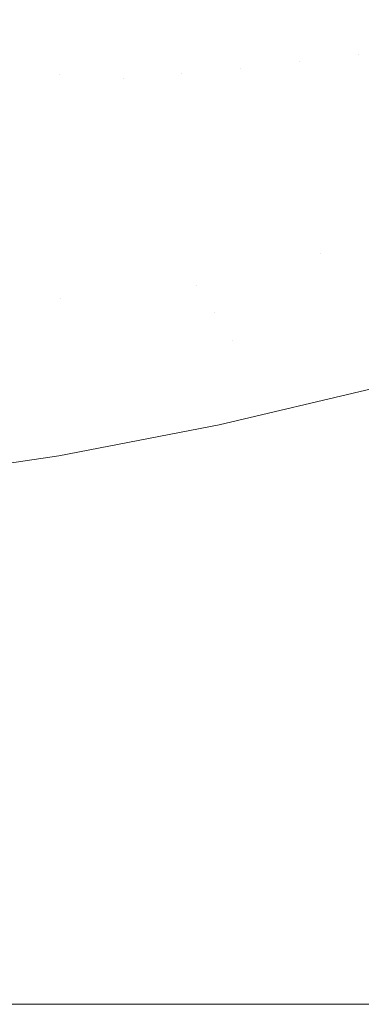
# Model space of a CAD drawing. Header units: centimetres. Extents: x -44.1 to 45.2, y 4.2 to 6.
# Tile 256 of 256: x 15.0121 to 15.0815, y 4.3001 to 4.5001. Entities that reach past the tile are written whole.
import ezdxf

# ---------------------------------------------------------------- set-up
doc = ezdxf.new("R2010")
doc.units = ezdxf.units.CM
doc.header["$LTSCALE"] = 2.54
doc.layers.add('Lucido design-1', color=7, linetype='Continuous')

# ---------------------------------------------------------------- blocks, each defined once
blk = doc.blocks.new('Gruppo-4-1')
at = {"color": 7, "linetype": 'Continuous', "lineweight": 9}
blk.add_3dface([(-43.92471, 5.90009, -2312.32217), (-43.92471, 4.30009, -2312.32217), (45.04021, 4.30009, -2312.32217), (45.04021, 5.90009, -2312.32217)], dxfattribs=at)
for points, invisible_edges in [([(15.02368, 4.50139, -2313.07613), (15.01359, 4.49894, -2313.07613), (15.01282, 4.50012, -2313.0741), (15.02285, 4.50255, -2313.0741)], 15), ([(15.02455, 4.50016, -2313.07815), (15.0345, 4.50278, -2313.07815), (15.03548, 4.50151, -2313.08016), (15.02546, 4.49887, -2313.08016)], 15), ([(15.04753, 4.50163, -2313.08416), (15.03758, 4.49879, -2313.08416), (15.03651, 4.50018, -2313.08217), (15.04639, 4.503, -2313.08217)], 15), ([(15.04873, 4.50019, -2313.08614), (15.05854, 4.5032, -2313.08614), (15.05986, 4.50172, -2313.0881), (15.04997, 4.49869, -2313.0881)], 15), ([(15.07248, 4.50182, -2313.09195), (15.06267, 4.49858, -2313.09195), (15.06124, 4.50019, -2313.09004), (15.07097, 4.50339, -2313.09004)], 15), ([(15.07405, 4.50018, -2313.09384), (15.08371, 4.50359, -2313.09384), (15.08542, 4.50192, -2313.09569), (15.07568, 4.49848, -2313.09569)], 15), ([(15.00195, 4.49899, -2313.07207), (15.0121, 4.50124, -2313.07207), (15.01282, 4.50012, -2313.0741), (15.00262, 4.49786, -2313.0741)], 15), ([(15.00262, 4.49786, -2313.0741), (15.01282, 4.50012, -2313.0741), (15.01359, 4.49894, -2313.07613), (15.00333, 4.49667, -2313.07613)], 15), ([(15.02455, 4.50016, -2313.07815), (15.0144, 4.4977, -2313.07815), (15.01359, 4.49894, -2313.07613), (15.02368, 4.50139, -2313.07613)], 15), ([(15.02546, 4.49887, -2313.08016), (15.01525, 4.4964, -2313.08016), (15.0144, 4.4977, -2313.07815), (15.02455, 4.50016, -2313.07815)], 15), ([(15.02546, 4.49887, -2313.08016), (15.03548, 4.50151, -2313.08016), (15.03651, 4.50018, -2313.08217), (15.02642, 4.49752, -2313.08217)], 15), ([(15.02642, 4.49752, -2313.08217), (15.03651, 4.50018, -2313.08217), (15.03758, 4.49879, -2313.08416), (15.02742, 4.49611, -2313.08416)], 15), ([(15.04873, 4.50019, -2313.08614), (15.0387, 4.49733, -2313.08614), (15.03758, 4.49879, -2313.08416), (15.04753, 4.50163, -2313.08416)], 15), ([(15.04997, 4.49869, -2313.0881), (15.03987, 4.49581, -2313.0881), (15.0387, 4.49733, -2313.08614), (15.04873, 4.50019, -2313.08614)], 15), ([(15.04997, 4.49869, -2313.0881), (15.05986, 4.50172, -2313.0881), (15.06124, 4.50019, -2313.09004), (15.05127, 4.49713, -2313.09004)], 15), ([(15.05127, 4.49713, -2313.09004), (15.06124, 4.50019, -2313.09004), (15.06267, 4.49858, -2313.09195), (15.05262, 4.4955, -2313.09195)], 15), ([(15.07405, 4.50018, -2313.09384), (15.06416, 4.49692, -2313.09384), (15.06267, 4.49858, -2313.09195), (15.07248, 4.50182, -2313.09195)], 15), ([(15.07568, 4.49848, -2313.09569), (15.0657, 4.49519, -2313.09569), (15.06416, 4.49692, -2313.09384), (15.07405, 4.50018, -2313.09384)], 15), ([(15.07568, 4.49848, -2313.09569), (15.08542, 4.50192, -2313.09569), (15.08719, 4.50018, -2313.09751), (15.07736, 4.49672, -2313.09751)], 15), ([(15.07736, 4.49672, -2313.09751), (15.08719, 4.50018, -2313.09751), (15.08902, 4.49839, -2313.09929), (15.07911, 4.4949, -2313.09929)], 15), ([(15.00333, 4.49667, -2313.07613), (15.01359, 4.49894, -2313.07613), (15.0144, 4.4977, -2313.07815), (15.00408, 4.49541, -2313.07815)], 15), ([(15.02642, 4.49752, -2313.08217), (15.01614, 4.49503, -2313.08217), (15.01525, 4.4964, -2313.08016), (15.02546, 4.49887, -2313.08016)], 15), ([(15.02742, 4.49611, -2313.08416), (15.03758, 4.49879, -2313.08416), (15.0387, 4.49733, -2313.08614), (15.02847, 4.49463, -2313.08614)], 15), ([(15.05127, 4.49713, -2313.09004), (15.04109, 4.49422, -2313.09004), (15.03987, 4.49581, -2313.0881), (15.04997, 4.49869, -2313.0881)], 15), ([(15.05262, 4.4955, -2313.09195), (15.06267, 4.49858, -2313.09195), (15.06416, 4.49692, -2313.09384), (15.05403, 4.49381, -2313.09384)], 15), ([(15.07736, 4.49672, -2313.09751), (15.0673, 4.4934, -2313.09751), (15.0657, 4.49519, -2313.09569), (15.07568, 4.49848, -2313.09569)], 15), ([(15.07911, 4.4949, -2313.09929), (15.08902, 4.49839, -2313.09929), (15.09092, 4.49654, -2313.10103), (15.08091, 4.49301, -2313.10103)], 15), ([(15.00408, 4.49541, -2313.07815), (15.0144, 4.4977, -2313.07815), (15.01525, 4.4964, -2313.08016), (15.00486, 4.4941, -2313.08016)], 15), ([(15.00486, 4.4941, -2313.08016), (15.01525, 4.4964, -2313.08016), (15.01614, 4.49503, -2313.08217), (15.00568, 4.49271, -2313.08217)], 15), ([(15.02742, 4.49611, -2313.08416), (15.01707, 4.4936, -2313.08416), (15.01614, 4.49503, -2313.08217), (15.02642, 4.49752, -2313.08217)], 15), ([(15.02847, 4.49463, -2313.08614), (15.01804, 4.49211, -2313.08614), (15.01707, 4.4936, -2313.08416), (15.02742, 4.49611, -2313.08416)], 15), ([(15.02847, 4.49463, -2313.08614), (15.0387, 4.49733, -2313.08614), (15.03987, 4.49581, -2313.0881), (15.02956, 4.49309, -2313.0881)], 15), ([(15.05262, 4.4955, -2313.09195), (15.04236, 4.49257, -2313.09195), (15.04109, 4.49422, -2313.09004), (15.05127, 4.49713, -2313.09004)], 15), ([(15.05403, 4.49381, -2313.09384), (15.06416, 4.49692, -2313.09384), (15.0657, 4.49519, -2313.09569), (15.05549, 4.49205, -2313.09569)], 15), ([(15.07911, 4.4949, -2313.09929), (15.06895, 4.49155, -2313.09929), (15.0673, 4.4934, -2313.09751), (15.07736, 4.49672, -2313.09751)], 15), ([(15.08091, 4.49301, -2313.10103), (15.09092, 4.49654, -2313.10103), (15.09287, 4.49463, -2313.10273)], 11), ([(15.00568, 4.49271, -2313.08217), (15.01614, 4.49503, -2313.08217), (15.01707, 4.4936, -2313.08416), (15.00654, 4.49127, -2313.08416)], 15), ([(15.02956, 4.49309, -2313.0881), (15.01906, 4.49055, -2313.0881), (15.01804, 4.49211, -2313.08614), (15.02847, 4.49463, -2313.08614)], 15), ([(15.02956, 4.49309, -2313.0881), (15.03987, 4.49581, -2313.0881), (15.04109, 4.49422, -2313.09004), (15.0307, 4.49149, -2313.09004)], 15), ([(15.0307, 4.49149, -2313.09004), (15.04109, 4.49422, -2313.09004), (15.04236, 4.49257, -2313.09195), (15.03189, 4.48981, -2313.09195)], 15), ([(15.05403, 4.49381, -2313.09384), (15.04368, 4.49086, -2313.09384), (15.04236, 4.49257, -2313.09195), (15.05262, 4.4955, -2313.09195)], 15), ([(15.05549, 4.49205, -2313.09569), (15.0657, 4.49519, -2313.09569), (15.0673, 4.4934, -2313.09751), (15.057, 4.49024, -2313.09751)], 15), ([(15.08091, 4.49301, -2313.10103), (15.07066, 4.48963, -2313.10103), (15.06895, 4.49155, -2313.09929), (15.07911, 4.4949, -2313.09929)], 15), ([(15.09287, 4.49463, -2313.10273), (15.07243, 4.48766, -2313.10273), (15.08091, 4.49301, -2313.10103)], 11), ([(15.09287, 4.49463, -2313.10273), (15.09489, 4.49266, -2313.10438), (15.07425, 4.48562, -2313.10438), (15.07243, 4.48766, -2313.10273)], 15), ([(15.00654, 4.49127, -2313.08416), (15.01707, 4.4936, -2313.08416), (15.01804, 4.49211, -2313.08614), (15.00743, 4.48976, -2313.08614)], 15), ([(15.00743, 4.48976, -2313.08614), (15.01804, 4.49211, -2313.08614), (15.01906, 4.49055, -2313.0881), (15.00837, 4.48818, -2313.0881)], 15), ([(15.0307, 4.49149, -2313.09004), (15.02012, 4.48892, -2313.09004), (15.01906, 4.49055, -2313.0881), (15.02956, 4.49309, -2313.0881)], 15), ([(15.03189, 4.48981, -2313.09195), (15.04236, 4.49257, -2313.09195), (15.04368, 4.49086, -2313.09384), (15.03312, 4.48808, -2313.09384)], 15), ([(15.05549, 4.49205, -2313.09569), (15.04505, 4.48908, -2313.09569), (15.04368, 4.49086, -2313.09384), (15.05403, 4.49381, -2313.09384)], 15), ([(15.057, 4.49024, -2313.09751), (15.04647, 4.48724, -2313.09751), (15.04505, 4.48908, -2313.09569), (15.05549, 4.49205, -2313.09569)], 15), ([(15.057, 4.49024, -2313.09751), (15.0673, 4.4934, -2313.09751), (15.06895, 4.49155, -2313.09929)], 11), ([(15.07243, 4.48766, -2313.10273), (15.07066, 4.48963, -2313.10103), (15.08091, 4.49301, -2313.10103)], 11), ([(15.07612, 4.48353, -2313.10597), (15.07425, 4.48562, -2313.10438), (15.09489, 4.49266, -2313.10438), (15.09696, 4.49064, -2313.10597)], 15), ([(15.00837, 4.48818, -2313.0881), (15.01906, 4.49055, -2313.0881), (15.02012, 4.48892, -2313.09004)], 11), ([(15.03189, 4.48981, -2313.09195), (15.02122, 4.48723, -2313.09195), (15.02012, 4.48892, -2313.09004), (15.0307, 4.49149, -2313.09004)], 15), ([(15.03312, 4.48808, -2313.09384), (15.04368, 4.49086, -2313.09384), (15.04505, 4.48908, -2313.09569)], 11), ([(15.04794, 4.48533, -2313.09929), (15.04647, 4.48724, -2313.09751), (15.057, 4.49024, -2313.09751)], 11), ([(15.06895, 4.49155, -2313.09929), (15.04794, 4.48533, -2313.09929), (15.057, 4.49024, -2313.09751)], 11), ([(15.06895, 4.49155, -2313.09929), (15.07066, 4.48963, -2313.10103), (15.04946, 4.48336, -2313.10103), (15.04794, 4.48533, -2313.09929)], 15), ([(15.09696, 4.49064, -2313.10597), (15.09909, 4.48856, -2313.10751), (15.07804, 4.48138, -2313.10751), (15.07612, 4.48353, -2313.10597)], 15), ([(15.02012, 4.48892, -2313.09004), (14.9984, 4.48433, -2313.09004), (15.00837, 4.48818, -2313.0881)], 11), ([(14.99933, 4.4826, -2313.09195), (14.9984, 4.48433, -2313.09004), (15.02012, 4.48892, -2313.09004), (15.02122, 4.48723, -2313.09195)], 15), ([(15.03312, 4.48808, -2313.09384), (15.02237, 4.48547, -2313.09384), (15.02122, 4.48723, -2313.09195), (15.03189, 4.48981, -2313.09195)], 15), ([(15.02355, 4.48364, -2313.09569), (15.02237, 4.48547, -2313.09384), (15.03312, 4.48808, -2313.09384)], 11), ([(15.04505, 4.48908, -2313.09569), (15.02355, 4.48364, -2313.09569), (15.03312, 4.48808, -2313.09384)], 11), ([(15.04505, 4.48908, -2313.09569), (15.04647, 4.48724, -2313.09751), (15.02479, 4.48175, -2313.09751), (15.02355, 4.48364, -2313.09569)], 15), ([(15.05102, 4.48132, -2313.10273), (15.04946, 4.48336, -2313.10103), (15.07066, 4.48963, -2313.10103), (15.07243, 4.48766, -2313.10273)], 15), ([(15.08002, 4.47917, -2313.10899), (15.07804, 4.48138, -2313.10751), (15.09909, 4.48856, -2313.10751), (15.10127, 4.48642, -2313.10899)], 15), ([(15.02122, 4.48723, -2313.09195), (15.02237, 4.48547, -2313.09384), (15.00029, 4.4808, -2313.09384), (14.99933, 4.4826, -2313.09195)], 15), ([(15.02606, 4.4798, -2313.09929), (15.02479, 4.48175, -2313.09751), (15.04647, 4.48724, -2313.09751), (15.04794, 4.48533, -2313.09929)], 15), ([(15.07243, 4.48766, -2313.10273), (15.07425, 4.48562, -2313.10438), (15.05264, 4.47923, -2313.10438), (15.05102, 4.48132, -2313.10273)], 15), ([(15.10127, 4.48642, -2313.10899), (15.10351, 4.48423, -2313.11041), (15.08204, 4.47691, -2313.11041), (15.08002, 4.47917, -2313.10899)], 15), ([(15.00129, 4.47894, -2313.09569), (15.00029, 4.4808, -2313.09384), (15.02237, 4.48547, -2313.09384), (15.02355, 4.48364, -2313.09569)], 15), ([(15.04794, 4.48533, -2313.09929), (15.04946, 4.48336, -2313.10103), (15.02738, 4.47777, -2313.10103), (15.02606, 4.4798, -2313.09929)], 15), ([(15.0543, 4.47707, -2313.10597), (15.05264, 4.47923, -2313.10438), (15.07425, 4.48562, -2313.10438), (15.07612, 4.48353, -2313.10597)], 15), ([(15.02355, 4.48364, -2313.09569), (15.02479, 4.48175, -2313.09751), (15.00233, 4.47701, -2313.09751), (15.00129, 4.47894, -2313.09569)], 15), ([(15.02873, 4.47569, -2313.10273), (15.02738, 4.47777, -2313.10103), (15.04946, 4.48336, -2313.10103), (15.05102, 4.48132, -2313.10273)], 15), ([(15.07612, 4.48353, -2313.10597), (15.07804, 4.48138, -2313.10751), (15.056, 4.47485, -2313.10751), (15.0543, 4.47707, -2313.10597)], 15), ([(15.0034, 4.47501, -2313.09929), (15.00233, 4.47701, -2313.09751), (15.02479, 4.48175, -2313.09751), (15.02606, 4.4798, -2313.09929)], 15), ([(15.05102, 4.48132, -2313.10273), (15.05264, 4.47923, -2313.10438), (15.03013, 4.47354, -2313.10438), (15.02873, 4.47569, -2313.10273)], 15), ([(15.05775, 4.47258, -2313.10899), (15.056, 4.47485, -2313.10751), (15.07804, 4.48138, -2313.10751), (15.08002, 4.47917, -2313.10899)], 15), ([(15.02606, 4.4798, -2313.09929), (15.02738, 4.47777, -2313.10103), (15.00451, 4.47294, -2313.10103), (15.0034, 4.47501, -2313.09929)], 15), ([(15.03158, 4.47133, -2313.10597), (15.03013, 4.47354, -2313.10438), (15.05264, 4.47923, -2313.10438), (15.0543, 4.47707, -2313.10597)], 15), ([(15.08002, 4.47917, -2313.10899), (15.08204, 4.47691, -2313.11041), (15.05955, 4.47025, -2313.11041), (15.05775, 4.47258, -2313.10899)], 15), ([(15.00566, 4.47081, -2313.10273), (15.00451, 4.47294, -2313.10103), (15.02738, 4.47777, -2313.10103), (15.02873, 4.47569, -2313.10273)], 15), ([(15.0543, 4.47707, -2313.10597), (15.056, 4.47485, -2313.10751), (15.03306, 4.46905, -2313.10751), (15.03158, 4.47133, -2313.10597)], 15), ([(15.05955, 4.47025, -2313.11041), (15.08204, 4.47691, -2313.11041), (15.08411, 4.47459, -2313.11176), (15.06138, 4.46786, -2313.11176)], 15), ([(15.02873, 4.47569, -2313.10273), (15.03013, 4.47354, -2313.10438), (15.00684, 4.46861, -2313.10438), (15.00566, 4.47081, -2313.10273)], 15), ([(15.03458, 4.46672, -2313.10899), (15.03306, 4.46905, -2313.10751), (15.056, 4.47485, -2313.10751), (15.05775, 4.47258, -2313.10899)], 15), ([(15.06138, 4.46786, -2313.11176), (15.08411, 4.47459, -2313.11176), (15.08622, 4.47222, -2313.11304), (15.06326, 4.46543, -2313.11304)], 15), ([(15.00805, 4.46635, -2313.10597), (15.00684, 4.46861, -2313.10438), (15.03013, 4.47354, -2313.10438), (15.03158, 4.47133, -2313.10597)], 15), ([(15.05775, 4.47258, -2313.10899), (15.05955, 4.47025, -2313.11041), (15.03613, 4.46433, -2313.11041), (15.03458, 4.46672, -2313.10899)], 15), ([(15.06326, 4.46543, -2313.11304), (15.08622, 4.47222, -2313.11304), (15.08838, 4.46981, -2313.11424), (15.06518, 4.46294, -2313.11424)], 15), ([(15.03158, 4.47133, -2313.10597), (15.03306, 4.46905, -2313.10751), (15.0093, 4.46403, -2313.10751), (15.00805, 4.46635, -2313.10597)], 15), ([(15.06138, 4.46786, -2313.11176), (15.03772, 4.46188, -2313.11176), (15.03613, 4.46433, -2313.11041), (15.05955, 4.47025, -2313.11041)], 15), ([(15.01058, 4.46165, -2313.10899), (15.0093, 4.46403, -2313.10751), (15.03306, 4.46905, -2313.10751), (15.03458, 4.46672, -2313.10899)], 15), ([(15.06518, 4.46294, -2313.11424), (15.08838, 4.46981, -2313.11424), (15.09058, 4.46735, -2313.11538), (15.06713, 4.46041, -2313.11538)], 15), ([(15.03458, 4.46672, -2313.10899), (15.03613, 4.46433, -2313.11041), (15.01189, 4.4592, -2313.11041), (15.01058, 4.46165, -2313.10899)], 15), ([(15.06326, 4.46543, -2313.11304), (15.03935, 4.45938, -2313.11304), (15.03772, 4.46188, -2313.11176), (15.06138, 4.46786, -2313.11176)], 15), ([(15.06713, 4.46041, -2313.11538), (15.09058, 4.46735, -2313.11538), (15.09282, 4.46484, -2313.11643), (15.06911, 4.45783, -2313.11643)], 15), ([(15.01189, 4.4592, -2313.11041), (15.03613, 4.46433, -2313.11041), (15.03772, 4.46188, -2313.11176), (15.01323, 4.4567, -2313.11176)], 15), ([(15.06518, 4.46294, -2313.11424), (15.04101, 4.45683, -2313.11424), (15.03935, 4.45938, -2313.11304), (15.06326, 4.46543, -2313.11304)], 15), ([(15.06911, 4.45783, -2313.11643), (15.09282, 4.46484, -2313.11643), (15.09509, 4.4623, -2313.1174), (15.07113, 4.45521, -2313.1174)], 15), ([(15.06713, 4.46041, -2313.11538), (15.04271, 4.45423, -2313.11538), (15.04101, 4.45683, -2313.11424), (15.06518, 4.46294, -2313.11424)], 15), ([(15.07113, 4.45521, -2313.1174), (15.09509, 4.4623, -2313.1174), (15.0974, 4.45972, -2313.11829), (15.07317, 4.45255, -2313.11829)], 15), ([(15.01323, 4.4567, -2313.11176), (15.03772, 4.46188, -2313.11176), (15.03935, 4.45938, -2313.11304), (15.0146, 4.45415, -2313.11304)], 15), ([(15.06911, 4.45783, -2313.11643), (15.04443, 4.45159, -2313.11643), (15.04271, 4.45423, -2313.11538), (15.06713, 4.46041, -2313.11538)], 15), ([(15.01323, 4.4567, -2313.11176), (14.98801, 4.45239, -2313.11176), (14.98693, 4.45493, -2313.11041), (15.01189, 4.4592, -2313.11041)], 15), ([(15.0146, 4.45415, -2313.11304), (15.03935, 4.45938, -2313.11304), (15.04101, 4.45683, -2313.11424), (15.016, 4.45154, -2313.11424)], 15), ([(15.07317, 4.45255, -2313.11829), (15.0974, 4.45972, -2313.11829), (15.09973, 4.4571, -2313.11909)], 11), ([(15.0146, 4.45415, -2313.11304), (14.98911, 4.44979, -2313.11304), (14.98801, 4.45239, -2313.11176), (15.01323, 4.4567, -2313.11176)], 15), ([(15.016, 4.45154, -2313.11424), (15.04101, 4.45683, -2313.11424), (15.04271, 4.45423, -2313.11538), (15.01742, 4.44889, -2313.11538)], 15), ([(15.07113, 4.45521, -2313.1174), (15.04618, 4.4489, -2313.1174), (15.04443, 4.45159, -2313.11643), (15.06911, 4.45783, -2313.11643)], 15), ([(15.09973, 4.4571, -2313.11909), (15.04975, 4.44341, -2313.11909), (15.07317, 4.45255, -2313.11829)], 11), ([(15.04975, 4.44341, -2313.11909), (15.09973, 4.4571, -2313.11909), (15.1021, 4.45446, -2313.11981), (15.05157, 4.44061, -2313.11981)], 15), ([(15.016, 4.45154, -2313.11424), (14.99024, 4.44713, -2313.11424), (14.98911, 4.44979, -2313.11304), (15.0146, 4.45415, -2313.11304)], 15), ([(15.01742, 4.44889, -2313.11538), (15.04271, 4.45423, -2313.11538), (15.04443, 4.45159, -2313.11643), (15.01887, 4.44619, -2313.11643)], 15), ([(15.07317, 4.45255, -2313.11829), (15.04795, 4.44617, -2313.11829), (15.04618, 4.4489, -2313.1174), (15.07113, 4.45521, -2313.1174)], 15), ([(15.05157, 4.44061, -2313.11981), (15.1021, 4.45446, -2313.11981), (15.10449, 4.45178, -2313.12043), (15.05341, 4.43779, -2313.12043)], 15), ([(15.04975, 4.44341, -2313.11909), (15.04795, 4.44617, -2313.11829), (15.07317, 4.45255, -2313.11829)], 11), ([(15.01742, 4.44889, -2313.11538), (14.99139, 4.44443, -2313.11538), (14.99024, 4.44713, -2313.11424), (15.016, 4.45154, -2313.11424)], 15), ([(15.01887, 4.44619, -2313.11643), (15.04443, 4.45159, -2313.11643), (15.04618, 4.4489, -2313.1174), (15.02035, 4.44344, -2313.1174)], 15), ([(15.05341, 4.43779, -2313.12043), (15.10449, 4.45178, -2313.12043), (15.1069, 4.44909, -2313.12096), (15.05527, 4.43494, -2313.12096)], 15), ([(15.01887, 4.44619, -2313.11643), (14.99256, 4.44168, -2313.11643), (14.99139, 4.44443, -2313.11538), (15.01742, 4.44889, -2313.11538)], 15), ([(15.02035, 4.44344, -2313.1174), (15.04618, 4.4489, -2313.1174), (15.04795, 4.44617, -2313.11829)], 11), ([(15.05527, 4.43494, -2313.12096), (15.1069, 4.44909, -2313.12096), (15.10932, 4.44637, -2313.12139)], 11), ([(15.02035, 4.44344, -2313.1174), (14.99375, 4.43889, -2313.1174), (14.99256, 4.44168, -2313.11643), (15.01887, 4.44619, -2313.11643)], 15), ([(15.04795, 4.44617, -2313.11829), (14.99496, 4.43605, -2313.11829), (15.02035, 4.44344, -2313.1174)], 11), ([(15.04795, 4.44617, -2313.11829), (15.04975, 4.44341, -2313.11909), (14.99618, 4.43318, -2313.11909), (14.99496, 4.43605, -2313.11829)], 15), ([(15.10932, 4.44637, -2313.12139), (15.0012, 4.42139, -2313.12139), (15.05527, 4.43494, -2313.12096)], 11), ([(15.00248, 4.41839, -2313.12173), (15.0012, 4.42139, -2313.12139), (15.10932, 4.44637, -2313.12139), (15.11177, 4.44364, -2313.12173)], 15), ([(14.99496, 4.43605, -2313.11829), (14.99375, 4.43889, -2313.1174), (15.02035, 4.44344, -2313.1174)], 11), ([(15.05157, 4.44061, -2313.11981), (14.99742, 4.43027, -2313.11981), (14.99618, 4.43318, -2313.11909), (15.04975, 4.44341, -2313.11909)], 15), ([(15.11177, 4.44364, -2313.12173), (15.11422, 4.44089, -2313.12197), (15.00376, 4.41537, -2313.12197), (15.00248, 4.41839, -2313.12173)], 15), ([(14.99868, 4.42745, -2313.12037), (14.99742, 4.43027, -2313.11981), (15.05157, 4.44061, -2313.11981)], 11), ([(15.05157, 4.44061, -2313.11981), (15.05341, 4.43779, -2313.12043), (14.99868, 4.42745, -2313.12037)], 11), ([(15.00505, 4.41235, -2313.12212), (15.00376, 4.41537, -2313.12197), (15.11422, 4.44089, -2313.12197), (15.11668, 4.43814, -2313.12212)], 15), ([(15.08355, 4.42511, -2313.12217), (15.05262, 4.41777, -2313.12217), (15.00505, 4.41235, -2313.12212), (15.11668, 4.43814, -2313.12212)], 14), ([(15.05527, 4.43494, -2313.12096), (14.99991, 4.42454, -2313.12091), (14.99868, 4.42745, -2313.12037), (15.05341, 4.43779, -2313.12043)], 15), ([(15.0012, 4.42139, -2313.12139), (14.99991, 4.42454, -2313.12091), (15.05527, 4.43494, -2313.12096)], 11), ([(15.05262, 4.41777, -2313.12217), (15.08355, 4.42511, -2313.12217), (45.04021, 4.30009, -2313.12217)], 10), ([(15.05262, 4.41777, -2313.12217), (15.02006, 4.41152, -2313.12217), (15.00505, 4.41235, -2313.12212)], 10), ([(15.02006, 4.41152, -2313.12217), (15.05262, 4.41777, -2313.12217), (45.04021, 4.30009, -2313.12217)], 10), ([(15.02006, 4.41152, -2313.12217), (15.00631, 4.4095, -2313.12217), (15.00505, 4.41235, -2313.12212)], 10), ([(15.00631, 4.4095, -2313.12217), (15.02006, 4.41152, -2313.12217), (45.04021, 4.30009, -2313.12217)], 10), ([(45.04021, 4.30009, -2313.12217), (14.98612, 4.40652, -2313.12217), (15.00631, 4.4095, -2313.12217)], 9), ([(14.95115, 4.40289, -2313.12217), (14.98612, 4.40652, -2313.12217), (45.04021, 4.30009, -2313.12217)], 10), ([(14.91556, 4.40073, -2313.12217), (14.95115, 4.40289, -2313.12217), (45.04021, 4.30009, -2313.12217)], 10), ([(45.04021, 4.30009, -2313.12217), (-43.92471, 4.30009, -2313.12217), (14.88261, 4.40009, -2313.12217)], 10), ([(14.88261, 4.40009, -2313.12217), (14.91556, 4.40073, -2313.12217), (45.04021, 4.30009, -2313.12217)], 10), ([(45.04021, 4.29692, -2312.32224), (45.04021, 4.30009, -2312.32217), (-43.92471, 4.30009, -2312.32217), (-43.92471, 4.29692, -2312.32224)], 8), ([(-43.92471, 4.29692, -2313.1221), (-43.92471, 4.30009, -2313.12217), (45.04021, 4.30009, -2313.12217), (45.04021, 4.29692, -2313.1221)], 8)]:
    blk.add_3dface(points, dxfattribs=dict(at, invisible_edges=invisible_edges))
blk = doc.blocks.new('Gruppo-5-1')
at = {"color": 7}
blk.add_blockref('Gruppo-4-1', (0, 0), dxfattribs=at)

msp = doc.modelspace()

# ---------------------------------------------------------------- block references
at = {"layer": 'Lucido design-1', "color": 7}
msp.add_blockref('Gruppo-5-1', (0, 0), dxfattribs=at)

doc.saveas('drawing.dxf')
